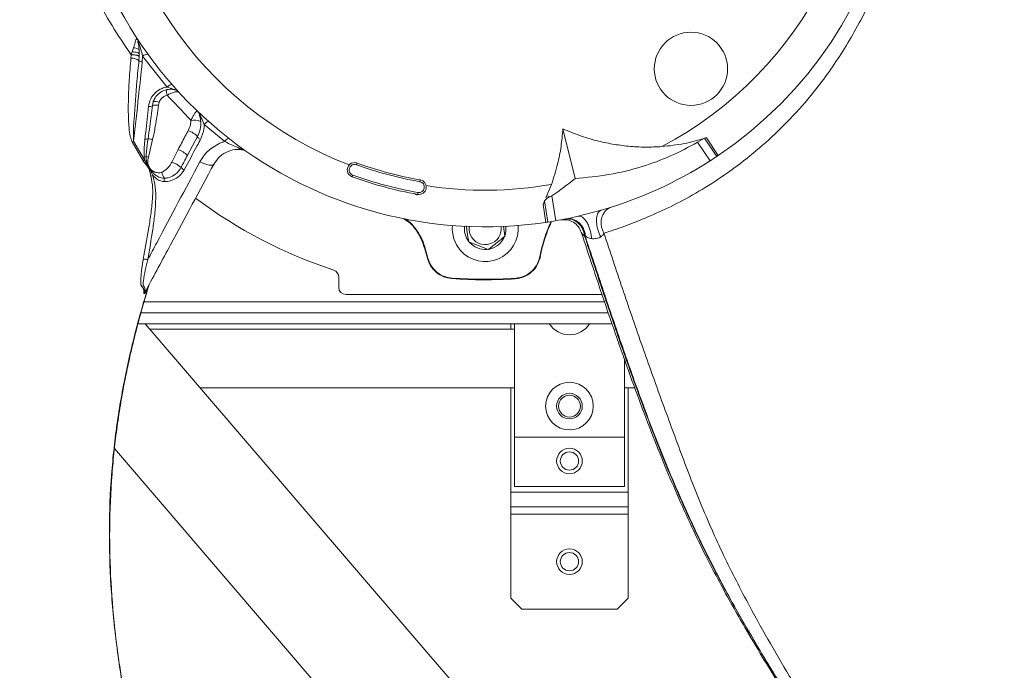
# Model space of a CAD drawing. Header units: millimetres. Extents: x -4829 to 407013, y -34854 to 354532.
# Tile 58 of 75: x 24866 to 25135, y -20686 to -20509. Entities that reach past the tile are written whole.
import ezdxf

# ---------------------------------------------------------------- set-up
doc = ezdxf.new("R2010")
doc.units = ezdxf.units.MM
doc.header["$LTSCALE"] = 15

# ---------------------------------------------------------------- blocks, each defined once
blk = doc.blocks.new('A$Cf38c0126')
at = {"linetype": 'Continuous', "lineweight": 5}
for p, q in [((18442.6, -14222.66), (18442.99, -14221.54)), ((18444.54, -14223.3), (18444.5, -14222.29)), ((18442.26, -14224.39), (18442.32, -14223.42)), ((18442.32, -14223.42), (18442.6, -14222.66)), ((18444.53, -14223.93), (18444.45, -14224.99)), ((18444.54, -14223.3), (18444.53, -14223.93)), ((18445.45, -14223.85), (18445.36, -14225.39)), ((18452.13, -14232.24), (18445.45, -14223.85)), ((18448.11, -14237.34), (18448.36, -14236.21)), ((18449.94, -14236.43), (18449.76, -14237.2)), ((18467.81, -14247.1), (18462.23, -14242.43)), ((18563.29, -14257.18), (18559.98, -14243.66)), ((18448.18, -14246.56), (18447.01, -14251.34)), ((18457.67, -14250.87), (18460.43, -14245.74)), ((18596.68, -14247.32), (18598.58, -14246.21)), ((18598.4, -14246.3), (18598.4, -14246.3)), ((18598.58, -14246.21), (18601.89, -14251.17)), ((18599.1, -14246.08), (18602.31, -14250.89)), ((18445.59, -14252.38), (18442.58, -14247.22)), ((18443, -14247), (18445.99, -14252.13)), ((18453.38, -14252.74), (18455.12, -14249.27)), ((18600.06, -14252.37), (18596.68, -14247.32)), ((18445.99, -14252.13), (18445.87, -14251.26)), ((18555.36, -14262.43), (18556.88, -14258.79)), ((18556.95, -14261.93), (18558, -14268.72)), ((18555.34, -14269.15), (18554.59, -14264.27)), ((18555.84, -14269.07), (18554.95, -14263.32)), ((18570.38, -14265.87), (18564.15, -14267.49)), ((18544.17, -14272.96), (18543.75, -14270.21)), ((18523.03, -14278.92), (18522.35, -14276.35)), ((18523.16, -14278.89), (18522.48, -14276.32)), ((18498.88, -14284.08), (18498.88, -14286.83)), ((18446.95, -14286.76), (18446.32, -14287.97)), ((18529.75, -14284.36), (18529.74, -14284.49)), ((18546.94, -14284.56), (18546.93, -14284.42)), ((18500.87, -14288.83), (18570.63, -14288.83)), ((18445.82, -14290.82), (18571.3, -14290.82)), ((18444.99, -14293.82), (18572.31, -14293.82)), ((18444.17, -14296.81), (18573.35, -14296.81)), ((18617.99, -14497.31), (18446.17, -14296.81)), ((18545.79, -14296.81), (18545.79, -14298.31)), ((18546.79, -14296.81), (18546.79, -14327.75)), ((18546.79, -14298.31), (18447.45, -14298.31)), ((18576.73, -14327.75), (18576.73, -14306.49)), ((18461.14, -14314.28), (18546.79, -14314.28)), ((18545.79, -14314.28), (18545.79, -14342.72)), ((18576.73, -14314.28), (18579.55, -14314.28)), ((18577.73, -14314.28), (18577.73, -14342.72)), ((18546.79, -14327.75), (18576.73, -14327.75)), ((18546.79, -14341.22), (18546.79, -14327.75)), ((18576.73, -14341.22), (18576.73, -14327.75)), ((18437.77, -14330.87), (18585.5, -14503.27)), ((18545.79, -14342.72), (18577.73, -14342.72)), ((18545.79, -14342.72), (18545.79, -14346.71)), ((18546.79, -14341.22), (18576.73, -14341.22)), ((18577.73, -14342.72), (18577.73, -14346.71)), ((18545.79, -14346.71), (18577.73, -14346.71)), ((18545.79, -14346.71), (18545.79, -14348.71)), ((18577.73, -14346.71), (18577.73, -14348.71)), ((18545.79, -14348.71), (18577.73, -14348.71)), ((18545.79, -14348.71), (18545.79, -14371.67)), ((18577.73, -14348.71), (18577.73, -14371.67)), ((18545.79, -14371.67), (18548.78, -14374.66)), ((18574.73, -14374.66), (18577.73, -14371.67)), ((18548.78, -14374.66), (18574.73, -14374.66))]:
    blk.add_line(p, q, dxfattribs=at)
at = {"linetype": 'Continuous', "lineweight": 5, "flags": 128}
for points in [[(18444.5, -14222.29), (18444.47, -14222.15), (18444.38, -14222.01), (18444.24, -14221.89), (18444.06, -14221.78), (18443.84, -14221.69), (18443.58, -14221.62), (18443.29, -14221.57), (18442.99, -14221.54)], [(18461.22, -14246.54), (18461.04, -14246.44), (18460.87, -14246.33), (18460.72, -14246.22), (18460.59, -14246.11), (18460.5, -14246), (18460.44, -14245.9), (18460.41, -14245.81), (18460.43, -14245.74)], [(18464.91, -14253.21), (18464.73, -14253.4), (18464.44, -14253.51), (18464.04, -14253.55), (18463.55, -14253.51), (18462.98, -14253.4), (18462.36, -14253.21), (18461.71, -14252.96), (18461.05, -14252.65)], [(18503.72, -14253.44), (18503.76, -14253.35), (18503.79, -14253.26), (18503.82, -14253.18), (18503.84, -14253.11), (18503.87, -14253.05), (18503.88, -14253.01), (18503.89, -14252.98), (18503.89, -14252.97)], [(18502.7, -14256.25), (18502.67, -14256.34), (18502.63, -14256.43), (18502.6, -14256.51), (18502.58, -14256.58), (18502.56, -14256.64), (18502.54, -14256.69), (18502.53, -14256.71), (18502.53, -14256.72)], [(18521.08, -14257.57), (18521.07, -14257.58), (18521.07, -14257.61), (18521.06, -14257.66), (18521.05, -14257.72), (18521.04, -14257.79), (18521.02, -14257.88), (18521.01, -14257.97), (18520.99, -14258.07)], [(18520.38, -14261.51), (18520.38, -14261.5), (18520.39, -14261.47), (18520.4, -14261.42), (18520.41, -14261.36), (18520.42, -14261.29), (18520.44, -14261.2), (18520.45, -14261.11), (18520.47, -14261.01)], [(18543.14, -14270.28), (18543.16, -14271.24), (18542.88, -14272.45)], [(18544.21, -14272.62), (18544.44, -14271.61), (18544.45, -14270.22)], [(18444.99, -14284.49), (18444.99, -14284.49), (18445.17, -14282.32), (18445.58, -14279.25)], [(18444.93, -14285.52), (18444.93, -14285.52), (18444.93, -14285.37), (18444.99, -14284.49), (18444.99, -14284.49)], [(18444.98, -14286.19), (18444.98, -14286.19), (18444.93, -14285.52), (18444.93, -14285.52)], [(18445.37, -14286.86), (18445.37, -14286.86), (18445.22, -14286.68), (18444.98, -14286.19), (18444.98, -14286.19)], [(18445.74, -14288), (18445.74, -14288), (18445.75, -14287.68), (18445.74, -14287.49), (18445.74, -14287.49)]]:
    blk.add_lwpolyline(points, dxfattribs=at)
at = {"linetype": 'Continuous', "lineweight": 5}
for centre, radius in [((18594.86, -14227.27), 9.98), ((18561.76, -14319.27), 6.49), ((18561.76, -14319.27), 3.49), ((18561.76, -14319.27), 2.99), ((18561.76, -14334.24), 3.49), ((18561.76, -14334.24), 2.5), ((18561.76, -14361.69), 3.49), ((18561.76, -14361.69), 2.5)]:
    blk.add_circle(centre, radius, dxfattribs=at)
for centre, radius, start, end in [((18538.8, -14157.08), 113.28, 304.0998, 31.3931), ((18538.8, -14157.08), 103.3, 297.7749, 8.9719), ((18538.8, -14157.08), 103.3, 178.742, 248.9719), ((18538.8, -14157.08), 113.28, 185.0998, 278.3931), ((18442.45, -14228.01), 3.62, 56.4962, 93.1274), ((18445.31, -14224.28), 1.11, 219.5092, 272.7175), ((18446.76, -14225.19), 1.88, 85.494, 134.0589), ((18455.28, -14233.5), 3.29, 170.5539, 197.4762), ((18453.6, -14233.52), 1.95, 93.9434, 138.875), ((18453.78, -14234.93), 2, 42.4784, 76.4449), ((18447.39, -14236.31), 1.25, 254.123, 304.8886), ((18449.15, -14240), 2.86, 77.778, 111.4674), ((18448.81, -14238.73), 2.56, 63.7625, 99.9848), ((18459.47, -14244.94), 3.7, 62.0614, 103.3432), ((18458.96, -14240.23), 2, 20.9793, 46.1616), ((18463.98, -14243.66), 2.14, 106.4927, 145.1462), ((18446.4, -14244.29), 2.17, 261.4474, 283.8647), ((18446.68, -14253.16), 6.77, 77.2302, 88.0235), ((18455.45, -14250.81), 7.11, 45.5452, 70.1216), ((18469.79, -14248.33), 2.34, 113.6018, 148.1138), ((18446.33, -14253.9), 7.66, 115.7347, 119.3382), ((18452.64, -14256.05), 7.21, 45.836, 69.9158), ((18445.81, -14248.35), 2.91, 271.0621, 281.2712), ((18444.65, -14260.96), 9.91, 76.2339, 79.9247), ((18472.45, -14251.35), 2, 54.8599, 80.0422), ((18538.8, -14157.08), 113.28, 302.7368, 303.8433), ((18538.8, -14157.08), 113.28, 303.8433, 304.0998), ((18449.94, -14259.16), 8.06, 119.3548, 122.7061), ((18450.84, -14260.42), 8.09, 50.8614, 71.7408), ((18457.31, -14253.41), 1.55, 208.4916, 248.9751), ((18503.21, -14254.85), 2, 69.9965, 249.9965), ((18503.21, -14254.85), 1.5, 69.9965, 249.9965), ((18538.8, -14157.08), 102.54, 249.9965, 259.9965), ((18538.8, -14157.08), 102.04, 249.9965, 259.9965), ((18538.8, -14157.08), 113.28, 286.189, 302.7368), ((18450.1, -14262.94), 6.83, 105.7204, 110.5183), ((18459.85, -14252.38), 9.72, 198.7861, 209.389), ((18464.33, -14257.98), 12.98, 176.3478, 180.1369), ((18538.8, -14157.08), 106.04, 249.9965, 259.9965), ((18538.8, -14157.08), 105.54, 249.9965, 259.9965), ((18515.26, -14199.76), 74.85, 303.8428, 309.9085), ((18520.73, -14259.54), 2, 259.9965, 79.9965), ((18520.73, -14259.54), 1.5, 259.9965, 79.9965), ((18538.8, -14157.08), 103.3, 261.0211, 280.0808), ((18538.8, -14157.08), 131.74, 233.1921, 251.7338), ((18538.8, -14157.08), 113.28, 279.7561, 282.9322), ((18538.8, -14270.86), 8.98, 174.554, 221.4865), ((18538.8, -14270.86), 8.98, 221.4865, 5.446), ((18538.8, -14270.86), 5.69, 173.539, 217.4314), ((18538.8, -14270.86), 4.38, 172.3601, 338.6812), ((18593.07, -14285.84), 40.07, 155.0448, 169.3648), ((18593.07, -14285.84), 39.94, 154.9149, 169.3648), ((18538.8, -14157.08), 113.28, 278.3931, 278.6497), ((18538.8, -14157.08), 113.28, 278.6497, 279.7561), ((18538.8, -14270.86), 5.69, 281.6974, 336.5886), ((18538.8, -14157.08), 349.32, 199.7612, 340.2388), ((18538.8, -14157.08), 349.42, 199.8067, 340.1933), ((18538.8, -14270.86), 5.69, 220.4828, 275.2177), ((18526.02, -14290.11), 14.24, 104.3857, 104.9232), ((18558.32, -14254.03), 24.85, 259.27, 259.5778), ((18446.04, -14284.04), 4.81, 80.2104, 95.5374), ((18529.18, -14302.17), 24.05, 104.4953, 104.8135), ((18496.88, -14284.08), 2, 0, 71.7338), ((18500.87, -14286.83), 2, 180, 270), ((18538.8, -14157.08), 127.73, 265.9303, 273.6534), ((18538.8, -14157.08), 127.6, 265.9303, 273.6534), ((18447.42, -14288.19), 1.69, 173.4213, 193.0123), ((18446.91, -14287.96), 0.594, 152.3196, 180.7748), ((18561.76, -14293.32), 6.49, 212.579, 270), ((18561.76, -14293.32), 6.49, 270, 327.421), ((18538.8, -14156.91), 363.79, 206.8839, 333.1161), ((18538.8, -14157.08), 364.29, 206.8839, 333.1161)]:
    blk.add_arc(centre, radius, start, end, dxfattribs=at)
blk.add_ellipse((18538.8, -14159.13), major_axis=(0, 349.77), ratio=0.99998, start_param=2.047766, end_param=4.235419, dxfattribs=at)
for points, knots in [([(18442.32, -14223.42), (18440.53, -14220.76), (18436.95, -14215.45), (18432.54, -14207.42), (18428.68, -14199.11), (18425.46, -14190.51), (18422.94, -14181.62), (18421.2, -14172.82), (18420.18, -14164.29), (18419.81, -14156.14), (18420, -14148.46), (18420.62, -14141.47), (18421.38, -14135.3), (18422.08, -14131.39), (18422.43, -14129.43)], [0, 0, 0, 0, 0.077489, 0.154764, 0.231756, 0.317718, 0.403449, 0.489138, 0.574483, 0.659672, 0.744605, 0.829578, 0.914702, 1, 1, 1, 1]), ([(18643.73, -14209.04), (18642.58, -14211.24), (18640.29, -14215.61), (18636.73, -14221.75), (18633.01, -14227.43), (18628.42, -14233.61), (18622.82, -14240.14), (18616.14, -14246.71), (18609.21, -14252.52), (18602.23, -14257.54), (18595.3, -14261.79), (18588.56, -14265.3), (18582.24, -14268.1), (18576.56, -14270.34), (18572.96, -14271.54), (18571.16, -14272.13)], [0, 0, 0, 0, 0.059161, 0.117521, 0.175044, 0.232347, 0.318544, 0.404303, 0.489431, 0.574371, 0.659719, 0.74486, 0.82994, 0.914942, 1, 1, 1, 1]), ([(18442.99, -14221.54), (18443.13, -14221.04), (18443.38, -14220.18), (18443.57, -14219.43), (18443.73, -14219.19), (18443.84, -14219.15), (18443.93, -14219.17), (18444.04, -14219.24), (18444.2, -14219.34), (18444.2, -14219.6), (18444.33, -14219.6), (18444.33, -14219.6)], [0, 0, 0, 0, 0.360108, 0.617324, 0.70794, 0.765747, 0.815947, 0.864412, 0.924891, 0.999996, 1, 1, 1, 1]), ([(18444.3, -14220.02), (18444.28, -14219.98), (18444.26, -14219.92), (18444.22, -14219.83), (18444.2, -14219.77), (18444.18, -14219.73), (18444.16, -14219.71), (18444.16, -14219.7), (18444.15, -14219.69), (18444.14, -14219.69), (18444.14, -14219.7), (18444.14, -14219.74), (18444.16, -14219.91), (18444.32, -14220.67), (18444.44, -14221.51), (18444.5, -14222.21), (18444.5, -14222.29)], [0, 0, 0, 0, 0.035947, 0.060802, 0.08576, 0.095205, 0.104677, 0.109093, 0.113505, 0.117386, 0.12284, 0.133245, 0.171271, 0.322019, 0.923059, 1, 1, 1, 1]), ([(18444.3, -14220.02), (18444.33, -14219.93), (18444.4, -14219.76), (18444.36, -14219.65), (18444.33, -14219.6)], [0, 0, 0, 0, 0.499991, 1, 1, 1, 1]), ([(18445.45, -14223.85), (18445.24, -14223.02), (18444.92, -14221.74), (18444.46, -14220.46), (18444.3, -14220.02)], [0, 0, 0, 0, 0.650081, 1, 1, 1, 1]), ([(18442.58, -14247.22), (18442.4, -14246.73), (18441.95, -14245.48), (18441.73, -14243.36), (18441.53, -14240), (18441.53, -14235.63), (18441.78, -14230.09), (18442.09, -14226.35), (18442.26, -14224.39)], [0, 0, 0, 0, 0.068941, 0.173555, 0.278343, 0.510958, 0.743683, 1, 1, 1, 1]), ([(18444.53, -14223.93), (18444.52, -14223.89), (18444.5, -14223.83), (18444.36, -14223.74), (18444.15, -14223.65), (18443.86, -14223.58), (18443.52, -14223.51), (18443.14, -14223.46), (18442.73, -14223.43), (18442.45, -14223.42), (18442.32, -14223.42)], [0, 0, 0, 0, 0.124995, 0.249999, 0.375004, 0.499993, 0.625004, 0.749997, 0.875, 1, 1, 1, 1]), ([(18444.54, -14223.3), (18444.51, -14223.22), (18444.45, -14223.05), (18444.01, -14222.84), (18443.37, -14222.7), (18442.86, -14222.67), (18442.6, -14222.66)], [0, 0, 0, 0, 0.250022, 0.50001, 0.750008, 1, 1, 1, 1]), ([(18444.45, -14224.99), (18444.26, -14226.88), (18443.71, -14232.21), (18443.23, -14239.07), (18442.88, -14244.53), (18442.98, -14246.52), (18443, -14247)], [0, 0, 0, 0, 0.257324, 0.727259, 0.935167, 1, 1, 1, 1]), ([(18210.05, -14227.44), (18210.69, -14230.51), (18212.65, -14239.87), (18217.14, -14255.46), (18223.47, -14274.1), (18230.99, -14292.46), (18239.61, -14310.46), (18249.32, -14328), (18260.08, -14345), (18271.86, -14361.38), (18284.6, -14377.03), (18298.27, -14391.93), (18312.9, -14406.06), (18328.5, -14419.4), (18343.66, -14430.85), (18358.09, -14440.55), (18371.53, -14448.71), (18385.4, -14456.25), (18399.67, -14463.15), (18414.27, -14469.4), (18429.12, -14475.09), (18444.3, -14480.22), (18454.68, -14482.82), (18459.88, -14484.12)], [0, 0, 0, 0, 0.0264113, 0.0806882, 0.1348588, 0.1890977, 0.243327, 0.2974629, 0.3516799, 0.4057128, 0.4594006, 0.5129292, 0.5664852, 0.6202652, 0.6744439, 0.715078, 0.7556668, 0.7963143, 0.8370304, 0.8776781, 0.9183255, 0.9591065, 1, 1, 1, 1]), ([(18445.36, -14225.39), (18445.29, -14226.02), (18444.95, -14229.14), (18444.17, -14236.34), (18443.45, -14242.92), (18443, -14247)], [0, 0, 0, 0, 0.086678, 0.433405, 1, 1, 1, 1]), ([(18674.84, -14466.06), (18680.27, -14463.55), (18691.14, -14458.53), (18707.26, -14449.69), (18723.13, -14439.88), (18738.64, -14429.01), (18753.69, -14417.14), (18768.18, -14404.27), (18782.04, -14390.46), (18795.19, -14375.76), (18807.53, -14360.21), (18818.98, -14343.92), (18829.48, -14326.98), (18838.99, -14309.44), (18847.49, -14291.29), (18855, -14272.52), (18861.33, -14253.14), (18865.53, -14238.17), (18867.2, -14229.58), (18867.55, -14227.75)], [0, 0, 0, 0, 0.061791, 0.123473, 0.185225, 0.246981, 0.308612, 0.370309, 0.431998, 0.493564, 0.555202, 0.616657, 0.677703, 0.738542, 0.799373, 0.860402, 0.921845, 0.983409, 1, 1, 1, 1]), ([(18447.05, -14237.51), (18447.2, -14236.81), (18447.5, -14235.42), (18448.84, -14233.69), (18450.47, -14232.61), (18451.66, -14232.34), (18452.13, -14232.24)], [0, 0, 0, 0, 0.275508, 0.551053, 0.820991, 1, 1, 1, 1]), ([(18454.25, -14232.99), (18453.79, -14232.92), (18452.75, -14232.76), (18451.11, -14233.14), (18449.61, -14234.11), (18448.74, -14235.25), (18448.44, -14236), (18448.36, -14236.21)], [0, 0, 0, 0, 0.1804064, 0.4104347, 0.6550366, 0.9064342, 1, 1, 1, 1]), ([(18454.25, -14232.99), (18454.25, -14232.99), (18454.24, -14232.99), (18454.2, -14232.97), (18454.05, -14232.91), (18453.37, -14232.66), (18452.68, -14232.42), (18452.13, -14232.24)], [0, 0, 0, 0, 0.020867, 0.048079, 0.100188, 0.290929, 1, 1, 1, 1]), ([(18452.14, -14234.49), (18451.83, -14234.58), (18451.21, -14234.78), (18450.45, -14235.43), (18450.08, -14236.04), (18449.96, -14236.38), (18449.94, -14236.43)], [0, 0, 0, 0, 0.317765, 0.634893, 0.950581, 1, 1, 1, 1]), ([(18455.25, -14233.58), (18455.25, -14233.58), (18455.21, -14233.55), (18455.09, -14233.51), (18454.78, -14233.5), (18454.2, -14233.59), (18453.36, -14233.86), (18452.6, -14234.22), (18452.22, -14234.44), (18452.14, -14234.49)], [0, 0, 0, 0, 0.03166, 0.154004, 0.290134, 0.458861, 0.71743, 0.942452, 1, 1, 1, 1]), ([(18458.62, -14241.34), (18458.18, -14240.87), (18457.3, -14239.91), (18455.11, -14237.6), (18453.39, -14235.79), (18452.14, -14234.49)], [0, 0, 0, 0, 0.2159587, 0.4352901, 1, 1, 1, 1]), ([(18446.07, -14246.43), (18446.14, -14245.81), (18446.47, -14242.84), (18446.79, -14239.86), (18447.05, -14237.51)], [0, 0, 0, 0, 0.209827, 1, 1, 1, 1]), ([(18446.92, -14246.39), (18447.08, -14245.25), (18447.53, -14242.24), (18447.88, -14239.22), (18448.11, -14237.34)], [0, 0, 0, 0, 0.377862, 1, 1, 1, 1]), ([(18449.76, -14237.2), (18449.51, -14239.15), (18449.1, -14242.28), (18448.43, -14245.38), (18448.18, -14246.56)], [0, 0, 0, 0, 0.621054, 1, 1, 1, 1]), ([(18458.63, -14486.82), (18454.74, -14485.83), (18446.95, -14483.85), (18435.42, -14480.36), (18424.05, -14476.51), (18412.85, -14472.26), (18401.71, -14467.58), (18391.57, -14462.88), (18382.36, -14458.26), (18374.2, -14453.88), (18366.15, -14449.27), (18358.27, -14444.47), (18350.44, -14439.4), (18341.14, -14433.01), (18330.44, -14425.07), (18318.49, -14415.34), (18306.76, -14404.86), (18295.65, -14393.96), (18285.17, -14382.69), (18275.33, -14371.12), (18265.89, -14358.96), (18256.61, -14345.79), (18247.58, -14331.56), (18239, -14316.37), (18231.23, -14300.8), (18224.34, -14285.02), (18218.32, -14269.02), (18213.51, -14254.29), (18211.07, -14244.85), (18210.05, -14240.88)], [0, 0, 0, 0, 0.03157, 0.063291, 0.094721, 0.126133, 0.158024, 0.190377, 0.214673, 0.239786, 0.264046, 0.288621, 0.313504, 0.338697, 0.37924, 0.420772, 0.463301, 0.506835, 0.547675, 0.589231, 0.631509, 0.674513, 0.722522, 0.771449, 0.819974, 0.868172, 0.916253, 0.964721, 1, 1, 1, 1]), ([(18458.62, -14241.34), (18458.79, -14241), (18459.06, -14240.49), (18459.47, -14239.77), (18459.77, -14239.28), (18460.03, -14238.9), (18460.21, -14238.72), (18460.3, -14238.77), (18460.34, -14238.79)], [0, 0, 0, 0, 0.229447, 0.342821, 0.576566, 0.701255, 0.877524, 1, 1, 1, 1]), ([(18460.43, -14245.74), (18460.76, -14244.91), (18461.44, -14243.25), (18461.33, -14241.05), (18460.93, -14239.85), (18460.82, -14239.52)], [0, 0, 0, 0, 0.419026, 0.837617, 1, 1, 1, 1]), ([(18462.23, -14242.43), (18461.98, -14241.82), (18461.66, -14241.03), (18461.21, -14240.16), (18461.02, -14239.82), (18460.92, -14239.63), (18460.85, -14239.53), (18460.83, -14239.49), (18460.81, -14239.48), (18460.81, -14239.47), (18460.81, -14239.49), (18460.82, -14239.51), (18460.82, -14239.52)], [0, 0, 0, 0, 0.571282, 0.744994, 0.833238, 0.906852, 0.930195, 0.944178, 0.955439, 0.966759, 0.98139, 1, 1, 1, 1]), ([(18867.55, -14241.04), (18866.33, -14245.65), (18863.83, -14255.11), (18859.2, -14269.18), (18853.88, -14283.41), (18847.82, -14297.59), (18841.14, -14311.42), (18833.9, -14324.85), (18826.1, -14337.88), (18817.78, -14350.47), (18808.88, -14362.71), (18799.59, -14374.37), (18789.73, -14385.69), (18779.54, -14396.4), (18768.29, -14407.22), (18756.15, -14417.87), (18743.1, -14428.2), (18729.88, -14437.67), (18716.41, -14446.38), (18702.66, -14454.37), (18688.71, -14461.68), (18679.34, -14465.93), (18674.65, -14468.04)], [0, 0, 0, 0, 0.044045, 0.090346, 0.137525, 0.185586, 0.234536, 0.281653, 0.329368, 0.378068, 0.424884, 0.473542, 0.520806, 0.569299, 0.616749, 0.672916, 0.727941, 0.781846, 0.835993, 0.890646, 0.94537, 1, 1, 1, 1]), ([(18457.86, -14244.13), (18458.11, -14243.59), (18458.51, -14242.68), (18458.59, -14241.72), (18458.62, -14241.34)], [0, 0, 0, 0, 0.5967292, 1, 1, 1, 1]), ([(18462.23, -14242.43), (18462.21, -14242.85), (18462.18, -14244.28), (18461.62, -14245.6), (18461.22, -14246.54)], [0, 0, 0, 0, 0.290308, 1, 1, 1, 1]), ([(18556.88, -14258.79), (18557.47, -14256.95), (18558.56, -14253.58), (18559.54, -14248.5), (18559.83, -14245.28), (18559.98, -14243.66)], [0, 0, 0, 0, 0.373401, 0.685531, 1, 1, 1, 1]), ([(18559.98, -14243.66), (18561.47, -14244.28), (18564.45, -14245.52), (18568.97, -14246.87), (18573.44, -14247.85), (18577.88, -14248.44), (18582.39, -14248.71), (18585.42, -14248.56), (18586.94, -14248.48)], [0, 0, 0, 0, 0.174564, 0.35031, 0.510576, 0.670834, 0.835421, 1, 1, 1, 1]), ([(18445.87, -14251.26), (18445.86, -14251.08), (18445.8, -14249.46), (18445.94, -14247.86), (18446.07, -14246.43)], [0, 0, 0, 0, 0.113625, 1, 1, 1, 1]), ([(18446.38, -14251.21), (18446.42, -14250.71), (18446.53, -14249.1), (18446.76, -14247.5), (18446.92, -14246.39)], [0, 0, 0, 0, 0.307987, 1, 1, 1, 1]), ([(18455.12, -14249.27), (18455.74, -14248.11), (18456.66, -14246.39), (18457.57, -14244.68), (18457.86, -14244.13)], [0, 0, 0, 0, 0.679491, 1, 1, 1, 1]), ([(18461.22, -14246.54), (18460.92, -14247.09), (18459.43, -14249.87), (18457.95, -14252.64), (18456.75, -14254.86)], [0, 0, 0, 0, 0.199404, 1, 1, 1, 1]), ([(18586.94, -14248.48), (18588.99, -14248.27), (18592.87, -14247.88), (18596.62, -14246.78), (18598.39, -14246.26)], [0, 0, 0, 0, 0.527021, 1, 1, 1, 1]), ([(18598.58, -14246.21), (18598.61, -14246.2), (18598.74, -14246.16), (18598.91, -14246.12), (18599.06, -14246.09), (18599.1, -14246.08)], [0, 0, 0, 0, 0.1942933, 0.7657386, 1, 1, 1, 1]), ([(18461.05, -14252.65), (18461.38, -14252.09), (18462.07, -14250.95), (18463.45, -14249.49), (18465.08, -14248.27), (18466.57, -14247.51), (18467.52, -14247.19), (18467.81, -14247.1)], [0, 0, 0, 0, 0.222024, 0.45029, 0.672131, 0.901005, 1, 1, 1, 1]), ([(18472.8, -14249.38), (18472.3, -14249.33), (18470.92, -14249.17), (18468.64, -14249.68), (18466.35, -14251.06), (18465.39, -14252.49), (18464.91, -14253.21)], [0, 0, 0, 0, 0.150478, 0.418994, 0.70667, 1, 1, 1, 1]), ([(18472.8, -14249.38), (18472.79, -14249.38), (18472.79, -14249.38), (18472.67, -14249.33), (18472.38, -14249.19), (18471.53, -14248.83), (18469.94, -14248.16), (18468.53, -14247.46), (18467.81, -14247.1)], [0, 0, 0, 0, 0.029222, 0.096231, 0.132933, 0.279581, 0.632889, 1, 1, 1, 1]), ([(18563.29, -14257.18), (18566.37, -14256.91), (18572.55, -14256.36), (18581.25, -14254.17), (18589.37, -14251.22), (18594.25, -14248.62), (18596.68, -14247.32)], [0, 0, 0, 0, 0.264204, 0.528409, 0.764207, 1, 1, 1, 1]), ([(18451.38, -14257.15), (18451.08, -14257.13), (18450.34, -14257.06), (18449.37, -14256.58), (18448.53, -14255.93), (18448, -14255.37), (18447.63, -14254.88), (18447.42, -14254.56), (18447.14, -14254.1), (18446.82, -14253.48), (18446.44, -14252.45), (18446.4, -14251.68), (18446.38, -14251.21)], [0, 0, 0, 0, 0.100695, 0.256314, 0.366274, 0.476106, 0.53089, 0.585678, 0.613067, 0.722743, 0.832564, 1, 1, 1, 1]), ([(18447.01, -14251.34), (18446.92, -14251.83), (18446.8, -14252.52), (18446.95, -14253.34), (18447.08, -14253.74), (18447.31, -14254.24), (18447.81, -14254.89), (18448.76, -14255.5), (18449.73, -14255.69), (18450.37, -14255.62), (18450.59, -14255.53), (18450.64, -14255.51)], [0, 0, 0, 0, 0.216164, 0.29949, 0.360603, 0.401347, 0.54246, 0.719217, 0.894613, 0.976563, 1, 1, 1, 1]), ([(18457.67, -14250.87), (18457.36, -14251.44), (18456.78, -14252.53), (18456.22, -14253.62), (18455.95, -14254.15)], [0, 0, 0, 0, 0.520054, 1, 1, 1, 1]), ([(18447.71, -14256.54), (18447.61, -14256.16), (18447.44, -14255.46), (18447.16, -14254.34), (18446.38, -14253.41), (18445.86, -14252.73), (18445.59, -14252.38)], [0, 0, 0, 0, 0.254495, 0.456782, 0.718885, 1, 1, 1, 1]), ([(18445.99, -14252.13), (18446.15, -14252.5), (18446.46, -14253.19), (18447.34, -14254.54), (18447.88, -14255.62), (18448.25, -14256.37)], [0, 0, 0, 0, 0.250827, 0.478166, 1, 1, 1, 1]), ([(18464.91, -14253.21), (18460.96, -14260.55), (18454.8, -14272.02), (18448.61, -14283.54), (18446.38, -14287.68)], [0, 0, 0, 0, 0.640176, 1, 1, 1, 1]), ([(18446.86, -14279.3), (18447.67, -14277.77), (18452.39, -14268.87), (18457.13, -14260), (18461.05, -14252.65)], [0, 0, 0, 0, 0.171745, 1, 1, 1, 1]), ([(18450.64, -14255.51), (18451.18, -14255.17), (18452.16, -14254.57), (18452.99, -14253.5), (18453.3, -14252.89), (18453.38, -14252.74)], [0, 0, 0, 0, 0.483477, 0.869288, 1, 1, 1, 1]), ([(18455.95, -14254.15), (18455.82, -14254.36), (18455.34, -14255.2), (18454.14, -14256.32), (18452.59, -14256.99), (18451.68, -14257.11), (18451.38, -14257.15)], [0, 0, 0, 0, 0.1332868, 0.5229769, 0.8429984, 1, 1, 1, 1]), ([(18445.58, -14279.25), (18446.06, -14276.54), (18446.79, -14272.47), (18447.73, -14267), (18448.13, -14263.2), (18448.29, -14259.69), (18447.9, -14257.6), (18447.71, -14256.54)], [0, 0, 0, 0, 0.362276, 0.54363, 0.72488, 0.861135, 1, 1, 1, 1]), ([(18448.25, -14256.37), (18448.51, -14257.41), (18449.03, -14259.54), (18449.04, -14263.11), (18448.79, -14266.97), (18448.04, -14272.46), (18447.33, -14276.56), (18446.86, -14279.3)], [0, 0, 0, 0, 0.137827, 0.280201, 0.459548, 0.639016, 1, 1, 1, 1]), ([(18451.35, -14258.01), (18451.29, -14258.01), (18450.88, -14257.99), (18450, -14257.76), (18449.01, -14257.16), (18448.47, -14256.59), (18448.25, -14256.37)], [0, 0, 0, 0, 0.0506143, 0.3396042, 0.7356948, 1, 1, 1, 1]), ([(18456.75, -14254.86), (18456.37, -14255.43), (18455.59, -14256.59), (18453.76, -14257.69), (18452.25, -14258.02), (18451.46, -14258.01), (18451.35, -14258.01)], [0, 0, 0, 0, 0.3222754, 0.6449631, 0.9525906, 1, 1, 1, 1]), ([(18520.17, -14261.7), (18520.14, -14261.69), (18519.96, -14261.62), (18519.82, -14261.47), (18519.69, -14261.34)], [0, 0, 0, 0, 0.130914, 1, 1, 1, 1]), ([(18554.95, -14263.32), (18555.34, -14262.9), (18555.94, -14262.25), (18556.69, -14262.02), (18556.95, -14261.93)], [0, 0, 0, 0, 0.653116, 1, 1, 1, 1]), ([(18555.86, -14261.92), (18555.87, -14261.92), (18555.97, -14261.89), (18555.95, -14262.16), (18555.93, -14262.4)], [0, 0, 0, 0, 0.147184, 1, 1, 1, 1]), ([(18554.95, -14263.32), (18554.91, -14263.4), (18554.81, -14263.61), (18554.69, -14263.96), (18554.61, -14264.2), (18554.59, -14264.27)], [0, 0, 0, 0, 0.295214, 0.785998, 1, 1, 1, 1]), ([(18573.15, -14265.03), (18572.88, -14265.14), (18572.32, -14265.36), (18571.57, -14265.98), (18570.95, -14266.81), (18570.52, -14267.85), (18570.34, -14268.99), (18570.41, -14270.14), (18570.68, -14271.21), (18571.01, -14271.83), (18571.16, -14272.13)], [0, 0, 0, 0, 0.113438, 0.236229, 0.366179, 0.499997, 0.633844, 0.763769, 0.886565, 1, 1, 1, 1]), ([(18522.35, -14276.35), (18521.92, -14275.12), (18521.04, -14272.6), (18518.93, -14269.75), (18517.17, -14268.53), (18516.52, -14268.08)], [0, 0, 0, 0, 0.378717, 0.771342, 1, 1, 1, 1]), ([(18564.15, -14267.49), (18564.32, -14267.47), (18564.68, -14267.44), (18565.28, -14267.72), (18565.91, -14268.28), (18566.52, -14269.13), (18567.05, -14270.2), (18567.44, -14271.37), (18567.68, -14272.52), (18567.74, -14273.24), (18567.76, -14273.59)], [0, 0, 0, 0, 0.111912, 0.234321, 0.364911, 0.499996, 0.635106, 0.765691, 0.888092, 1, 1, 1, 1]), ([(18570.38, -14265.87), (18570.23, -14265.94), (18569.89, -14266.09), (18569.49, -14266.64), (18569.21, -14267.47), (18569.1, -14268.56), (18569.18, -14269.79), (18569.43, -14271.03), (18569.81, -14272.17), (18570.13, -14272.82), (18570.29, -14273.13)], [0, 0, 0, 0, 0.111239, 0.233472, 0.364342, 0.500008, 0.63567, 0.766524, 0.888787, 1, 1, 1, 1]), ([(18522.48, -14276.32), (18522.29, -14275.68), (18521.85, -14274.23), (18520.75, -14272.13), (18519.24, -14270.13), (18518, -14268.82), (18517.22, -14268.3), (18517.12, -14268.23)], [0, 0, 0, 0, 0.202454, 0.459305, 0.714486, 0.96386, 1, 1, 1, 1]), ([(18533.64, -14270.11), (18533.72, -14270.68), (18533.95, -14272.13), (18534.17, -14273.58), (18534.3, -14274.46)], [0, 0, 0, 0, 0.391866, 1, 1, 1, 1]), ([(18559.38, -14268.48), (18559.96, -14268.43), (18561.15, -14268.34), (18562.87, -14269.03), (18564.26, -14270.22), (18564.74, -14271.3), (18564.97, -14271.82)], [0, 0, 0, 0, 0.246767, 0.507058, 0.763501, 1, 1, 1, 1]), ([(18560.47, -14268.27), (18561.07, -14268.23), (18561.99, -14268.17), (18563.2, -14268.64), (18564.06, -14269.21), (18564.79, -14269.98), (18565.53, -14271.13), (18565.74, -14272.14), (18565.87, -14272.79)], [0, 0, 0, 0, 0.237942, 0.367379, 0.499985, 0.632598, 0.762046, 1, 1, 1, 1]), ([(18560.6, -14268.25), (18560.88, -14268.21), (18561.47, -14268.13), (18562.4, -14268.26), (18563.32, -14268.61), (18564.19, -14269.19), (18564.92, -14269.95), (18565.48, -14270.84), (18565.85, -14271.8), (18565.95, -14272.45), (18566, -14272.77)], [0, 0, 0, 0, 0.115321, 0.238557, 0.367698, 0.500008, 0.632318, 0.76145, 0.884678, 1, 1, 1, 1]), ([(18560.78, -14268.21), (18561.06, -14268.17), (18561.65, -14268.1), (18562.56, -14268.24), (18563.48, -14268.6), (18564.34, -14269.19), (18565.06, -14269.97), (18565.61, -14270.89), (18565.97, -14271.86), (18566.06, -14272.52), (18566.1, -14272.84)], [0, 0, 0, 0, 0.115058, 0.238232, 0.367483, 0.500002, 0.6325, 0.761745, 0.88493, 1, 1, 1, 1]), ([(18539.67, -14276.56), (18540.47, -14275.91), (18541.98, -14274.71), (18543.47, -14273.51), (18544.17, -14272.96)], [0, 0, 0, 0, 0.534705, 1, 1, 1, 1]), ([(18564.98, -14271.83), (18566.05, -14275.08), (18568.44, -14282.39), (18572.21, -14293.59), (18576.22, -14305.17), (18580.15, -14316.02), (18583.98, -14326.16), (18587.74, -14335.57), (18591.54, -14344.51), (18595.38, -14352.94), (18599.24, -14360.83), (18602.96, -14367.92), (18606.52, -14374.36), (18610.49, -14381.27), (18614.8, -14388.48), (18618.53, -14394.57), (18621.09, -14398.65), (18622.75, -14401.24), (18624.65, -14404.19), (18626.92, -14407.63), (18629.61, -14411.63), (18632.71, -14416.13), (18636.34, -14421.23), (18640.55, -14426.93), (18645.04, -14432.81), (18649.74, -14438.75), (18654.55, -14444.66), (18659.69, -14450.76), (18664.99, -14456.99), (18669.9, -14462.74), (18673.03, -14466.41), (18674.37, -14467.99)], [0, 0, 0, 0, 0.048422, 0.109051, 0.165588, 0.217992, 0.266361, 0.311005, 0.352246, 0.393948, 0.432013, 0.466554, 0.498068, 0.527456, 0.569802, 0.606693, 0.61969, 0.63193, 0.64648, 0.664914, 0.685052, 0.708439, 0.735123, 0.76521, 0.798623, 0.828823, 0.861044, 0.895317, 0.931789, 0.970689, 1, 1, 1, 1]), ([(18565.87, -14272.79), (18565.5, -14272.54), (18565.06, -14272.24), (18565.02, -14271.88), (18565.02, -14271.82)], [0, 0, 0, 0, 0.839642, 1, 1, 1, 1]), ([(18566, -14272.77), (18565.98, -14272.77), (18565.93, -14272.78), (18565.89, -14272.79), (18565.87, -14272.79)], [0, 0, 0, 0, 0.500175, 1, 1, 1, 1]), ([(18565.87, -14272.79), (18567.51, -14277.82), (18570.76, -14287.79), (18575.85, -14302.77), (18581.17, -14317.63), (18586.81, -14332.37), (18592.92, -14346.85), (18599.64, -14361.02), (18606.44, -14373.6), (18612.95, -14384.8), (18618.94, -14394.73), (18625.12, -14404.49), (18631.58, -14414.1), (18638.02, -14423.17), (18644.41, -14431.67), (18650.6, -14439.54), (18656.34, -14446.54), (18661.48, -14452.6), (18665.92, -14457.83), (18670.24, -14462.9), (18673.05, -14466.23), (18674.45, -14467.89)], [0, 0, 0, 0, 0.074879, 0.148598, 0.220705, 0.290959, 0.359851, 0.428124, 0.496451, 0.546739, 0.59695, 0.647017, 0.697159, 0.747656, 0.790235, 0.832828, 0.875178, 0.906466, 0.937655, 0.968848, 1, 1, 1, 1]), ([(18674.46, -14467.75), (18672.55, -14465.54), (18668.76, -14461.12), (18663.01, -14454.38), (18657.62, -14447.95), (18652.61, -14441.86), (18648.07, -14436.21), (18643.55, -14430.44), (18638.24, -14423.39), (18632.3, -14415.02), (18625.79, -14405.41), (18619.52, -14395.6), (18613.43, -14385.58), (18606.81, -14374.23), (18599.94, -14361.39), (18593.15, -14347.03), (18586.95, -14332.54), (18581.33, -14317.78), (18576.08, -14302.85), (18570.96, -14287.82), (18567.67, -14277.82), (18566, -14272.77)], [0, 0, 0, 0, 0.041554, 0.082572, 0.122959, 0.153563, 0.184445, 0.215629, 0.247011, 0.297257, 0.347603, 0.398256, 0.449176, 0.500192, 0.56969, 0.639035, 0.708369, 0.778316, 0.85023, 0.924309, 1, 1, 1, 1]), ([(18566.1, -14272.84), (18566.08, -14272.83), (18566.05, -14272.8), (18566.02, -14272.78), (18566, -14272.77)], [0, 0, 0, 0, 0.501184, 1, 1, 1, 1]), ([(18567.76, -14273.59), (18567.4, -14273.49), (18566.73, -14273.3), (18566.3, -14272.99), (18566.1, -14272.84)], [0, 0, 0, 0, 0.531969, 1, 1, 1, 1]), ([(18570.29, -14273.13), (18570.2, -14273.18), (18570.03, -14273.28), (18569.62, -14273.42), (18569.06, -14273.54), (18568.38, -14273.64), (18567.97, -14273.61), (18567.76, -14273.59)], [0, 0, 0, 0, 0.1273925, 0.2500564, 0.4924069, 0.7394401, 1, 1, 1, 1]), ([(18571.17, -14272.14), (18571.07, -14272.31), (18570.89, -14272.65), (18570.49, -14272.97), (18570.29, -14273.13)], [0, 0, 0, 0, 0.510544, 1, 1, 1, 1]), ([(18571.16, -14272.14), (18572.83, -14277.14), (18576.11, -14287.04), (18581.19, -14301.9), (18586.47, -14316.62), (18591.8, -14331.25), (18597.34, -14345.73), (18603.62, -14360.01), (18610.18, -14372.73), (18616.49, -14384.07), (18622.4, -14394.09), (18628.28, -14404.05), (18634.27, -14413.94), (18639.98, -14422.42), (18645.15, -14429.53), (18649.56, -14435.38), (18654.03, -14441.1), (18658.89, -14447.11), (18664.04, -14453.33), (18669.46, -14459.77), (18673.04, -14463.96), (18674.84, -14466.06)], [0, 0, 0, 0, 0.076108, 0.150503, 0.222644, 0.292701, 0.361928, 0.431, 0.50031, 0.551684, 0.603094, 0.654272, 0.705139, 0.755913, 0.787683, 0.819317, 0.850713, 0.881895, 0.920781, 0.960172, 1, 1, 1, 1]), ([(18534.3, -14274.46), (18534.94, -14274.71), (18536.47, -14275.31), (18538.32, -14276.03), (18539.43, -14276.47), (18539.67, -14276.56)], [0, 0, 0, 0, 0.360869, 0.864329, 1, 1, 1, 1]), ([(18553.69, -14278.44), (18553.51, -14279.1), (18553.11, -14280.55), (18551.68, -14282.44), (18549.55, -14283.97), (18547.83, -14284.27), (18546.93, -14284.42)], [0, 0, 0, 0, 0.208414, 0.464369, 0.720081, 1, 1, 1, 1]), ([(18553.82, -14278.47), (18553.59, -14279.26), (18553.13, -14280.86), (18551.51, -14282.78), (18549.4, -14284.16), (18547.76, -14284.42), (18546.94, -14284.56)], [0, 0, 0, 0, 0.249822, 0.499734, 0.749837, 1, 1, 1, 1]), ([(18446.86, -14279.3), (18446.61, -14280.27), (18446.1, -14282.23), (18445.75, -14284.45), (18445.55, -14285.81), (18445.56, -14286.35), (18445.75, -14286.63), (18446.02, -14286.86), (18446.09, -14287.3), (18446.03, -14287.77), (18445.97, -14288.1), (18445.98, -14288.2), (18446, -14288.22), (18446.03, -14288.22), (18446.09, -14288.16), (18446.2, -14288.02), (18446.3, -14287.83), (18446.37, -14287.7), (18446.38, -14287.68)], [0, 0, 0, 0, 0.2596323, 0.5234751, 0.5994839, 0.6426622, 0.6804025, 0.7182276, 0.7832788, 0.8560868, 0.8970965, 0.9143271, 0.920159, 0.9337606, 0.941647, 0.9623546, 0.9946727, 1, 1, 1, 1]), ([(18529.74, -14284.49), (18528.99, -14284.37), (18527.45, -14284.13), (18525.41, -14282.87), (18523.81, -14281.11), (18523.28, -14279.64), (18523.03, -14278.92)], [0, 0, 0, 0, 0.243863, 0.500006, 0.756137, 1, 1, 1, 1]), ([(18529.75, -14284.36), (18529.08, -14284.26), (18527.59, -14284.03), (18525.54, -14282.82), (18523.92, -14281.02), (18523.4, -14279.57), (18523.16, -14278.89)], [0, 0, 0, 0, 0.221266, 0.493492, 0.764976, 1, 1, 1, 1]), ([(18469.45, -14472.06), (18467.14, -14468.42), (18462.54, -14461.15), (18456.68, -14449.71), (18451.7, -14438.03), (18447.53, -14426.3), (18443.69, -14413.35), (18440.5, -14399.16), (18438.12, -14383.66), (18436.67, -14368.25), (18436.22, -14353.02), (18436.8, -14338.07), (18438.41, -14323.46), (18440.97, -14309.18), (18443.93, -14296.98), (18446.12, -14289.58), (18446.95, -14286.76)], [0, 0, 0, 0, 0.065943, 0.13158, 0.196708, 0.260911, 0.323845, 0.407335, 0.489501, 0.570454, 0.649977, 0.727909, 0.804336, 0.879656, 0.954226, 1, 1, 1, 1]), ([(18469.78, -14471.69), (18468.38, -14469.59), (18465.48, -14465.22), (18461.57, -14458.54), (18458.1, -14451.92), (18455.24, -14445.79), (18453.04, -14440.65), (18451.4, -14436.52), (18450.24, -14433.41), (18449.31, -14430.83), (18448.47, -14428.42), (18447.42, -14425.28), (18446.06, -14420.95), (18444.51, -14415.58), (18443.04, -14409.87), (18441.73, -14404.17), (18440.6, -14398.53), (18439.62, -14392.94), (18438.78, -14387.4), (18437.69, -14378.9), (18436.68, -14367.35), (18436.31, -14352.62), (18436.81, -14340.58), (18437.68, -14331.24), (18438.48, -14324.74), (18439.44, -14318.49), (18440.32, -14313.68), (18441.01, -14310.24), (18441.54, -14307.68), (18442.23, -14304.62), (18443.13, -14300.82), (18444.29, -14296.29), (18445.64, -14291.37), (18446.66, -14287.98), (18447.16, -14286.33)], [0, 0, 0, 0, 0.038498, 0.080245, 0.118496, 0.153228, 0.184094, 0.204587, 0.221663, 0.235355, 0.24695, 0.261189, 0.286651, 0.317339, 0.348344, 0.378872, 0.40896, 0.43864, 0.467995, 0.497057, 0.573115, 0.649372, 0.727224, 0.760967, 0.795411, 0.829325, 0.859403, 0.871618, 0.884025, 0.900202, 0.92046, 0.944774, 0.973129, 1, 1, 1, 1]), ([(18445.62, -14287.1), (18445.62, -14287.1), (18445.6, -14287.1), (18445.51, -14286.98), (18445.39, -14286.86), (18445.37, -14286.86), (18445.37, -14286.86)], [0, 0, 0, 0, 0.000239, 0.493166, 0.999761, 1, 1, 1, 1]), ([(18447.15, -14286.35), (18447.15, -14286.35), (18447.15, -14286.34), (18447.15, -14286.33), (18447.14, -14286.36), (18447.11, -14286.41), (18447.05, -14286.53), (18447.07, -14286.76), (18446.95, -14286.76), (18446.95, -14286.76)], [0, 0, 0, 0, 0.0100253, 0.1776467, 0.2725354, 0.4587679, 0.5446823, 0.9999722, 1, 1, 1, 1]), ([(18445.74, -14287.49), (18445.74, -14287.49), (18445.73, -14287.49), (18445.66, -14287.26), (18445.68, -14287.1), (18445.62, -14287.1), (18445.62, -14287.1)], [0, 0, 0, 0, 0.000193, 0.702752, 0.999964, 1, 1, 1, 1]), ([(18446.32, -14287.97), (18446.23, -14288.11), (18446.1, -14288.35), (18445.93, -14288.55), (18445.83, -14288.62), (18445.78, -14288.57), (18445.77, -14288.57), (18445.77, -14288.57)], [0, 0, 0, 0, 0.3631532, 0.5914406, 0.8423417, 0.9999279, 1, 1, 1, 1]), ([(18851.95, -14321.41), (18849.85, -14325.37), (18845.65, -14333.28), (18838.77, -14344.85), (18831.49, -14356.16), (18822.98, -14368.31), (18813.08, -14381.21), (18801.61, -14394.69), (18789.45, -14407.61), (18776.61, -14419.95), (18763.11, -14431.65), (18749, -14442.7), (18734.3, -14453.04), (18719.04, -14462.65), (18704.59, -14470.75), (18691.12, -14477.52), (18677.38, -14483.78), (18661.91, -14490), (18644.65, -14495.93), (18627.07, -14500.96), (18609.23, -14505.08), (18591.17, -14508.28), (18572.95, -14510.53), (18554.63, -14511.83), (18536.25, -14512.18), (18517.86, -14511.57), (18499.52, -14509.99), (18481.27, -14507.46), (18464.62, -14504.27), (18449.57, -14500.64), (18434.55, -14496.4), (18418.27, -14490.96), (18400.88, -14484.11), (18383.78, -14476.3), (18367.03, -14467.54), (18350.69, -14457.85), (18334.79, -14447.22), (18319.4, -14435.66), (18304.57, -14423.2), (18290.37, -14409.88), (18276.88, -14395.72), (18264.13, -14380.77), (18252.05, -14364.9), (18240.76, -14348.13), (18232.01, -14333.46), (18227.24, -14324.42), (18225.65, -14321.41)], [0, 0, 0, 0, 0.017944, 0.035888, 0.053733, 0.071578, 0.094906, 0.118247, 0.141574, 0.164901, 0.188243, 0.211569, 0.234901, 0.258248, 0.28158, 0.299029, 0.316479, 0.339817, 0.363172, 0.386509, 0.40985, 0.433208, 0.456548, 0.479889, 0.503248, 0.52659, 0.550015, 0.573459, 0.596884, 0.614795, 0.632706, 0.65666, 0.680633, 0.704589, 0.729132, 0.753694, 0.778238, 0.803505, 0.828792, 0.854061, 0.879957, 0.905874, 0.931772, 0.959073, 0.986375, 1, 1, 1, 1]), ([(18851.74, -14320.1), (18850.16, -14323.11), (18845.41, -14332.17), (18836.68, -14346.89), (18825.42, -14363.69), (18813.39, -14379.57), (18800.7, -14394.53), (18787.26, -14408.68), (18773.11, -14422.01), (18758.34, -14434.48), (18743, -14446.05), (18727.15, -14456.69), (18710.86, -14466.41), (18694.16, -14475.19), (18677.1, -14483.01), (18659.75, -14489.89), (18643.52, -14495.35), (18628.54, -14499.62), (18613.52, -14503.26), (18596.9, -14506.49), (18578.7, -14509.05), (18560.39, -14510.66), (18542.04, -14511.3), (18523.7, -14510.99), (18505.41, -14509.73), (18487.23, -14507.52), (18469.2, -14504.36), (18451.38, -14500.29), (18433.83, -14495.3), (18416.59, -14489.42), (18401.14, -14483.24), (18387.41, -14477.01), (18373.95, -14470.28), (18359.51, -14462.22), (18344.27, -14452.66), (18329.57, -14442.37), (18315.46, -14431.37), (18301.98, -14419.71), (18289.07, -14407.37), (18276.79, -14394.36), (18265.17, -14380.72), (18254.2, -14366.44), (18243.95, -14351.54), (18234.37, -14336.08), (18228.7, -14325.43), (18225.86, -14320.1)], [0, 0, 0, 0, 0.013637, 0.040964, 0.06829, 0.094132, 0.119992, 0.145832, 0.171047, 0.196282, 0.221496, 0.245988, 0.270499, 0.29499, 0.318893, 0.342814, 0.366716, 0.384588, 0.40246, 0.425831, 0.449221, 0.472592, 0.495877, 0.51918, 0.542465, 0.565748, 0.58905, 0.612334, 0.635614, 0.658912, 0.682194, 0.6996, 0.717007, 0.74028, 0.76357, 0.786844, 0.810113, 0.833396, 0.856665, 0.880274, 0.903899, 0.927509, 0.951668, 0.975841, 1, 1, 1, 1]), ([(18226.09, -14321.02), (18227.68, -14324.02), (18232.45, -14333.05), (18241.18, -14347.7), (18252.46, -14364.45), (18264.52, -14380.29), (18277.25, -14395.22), (18290.73, -14409.36), (18304.9, -14422.66), (18319.71, -14435.1), (18335.08, -14446.64), (18350.96, -14457.26), (18367.27, -14466.94), (18384, -14475.69), (18401.08, -14483.48), (18418.45, -14490.32), (18434.7, -14495.75), (18449.69, -14499.99), (18464.73, -14503.61), (18481.36, -14506.8), (18499.58, -14509.33), (18517.89, -14510.9), (18536.26, -14511.51), (18554.6, -14511.16), (18572.9, -14509.87), (18591.09, -14507.61), (18609.13, -14504.42), (18626.95, -14500.31), (18644.5, -14495.28), (18661.73, -14489.37), (18677.18, -14483.15), (18690.91, -14476.9), (18704.35, -14470.14), (18718.78, -14462.05), (18734.02, -14452.46), (18748.7, -14442.13), (18762.79, -14431.1), (18776.26, -14419.41), (18789.09, -14407.1), (18801.24, -14394.19), (18812.69, -14380.73), (18822.58, -14367.85), (18831.07, -14355.71), (18838.34, -14344.42), (18845.21, -14332.87), (18849.41, -14324.97), (18851.51, -14321.02)], [0, 0, 0, 0, 0.013626, 0.04093, 0.068233, 0.094132, 0.120051, 0.145949, 0.171217, 0.196505, 0.221772, 0.246316, 0.270878, 0.295421, 0.319376, 0.343348, 0.367302, 0.385212, 0.403121, 0.426546, 0.449988, 0.473412, 0.496752, 0.52011, 0.54345, 0.566788, 0.590145, 0.613484, 0.636821, 0.660175, 0.683512, 0.700961, 0.71841, 0.741741, 0.765089, 0.78842, 0.811747, 0.83509, 0.858417, 0.881745, 0.905088, 0.928416, 0.946263, 0.964109, 0.982055, 1, 1, 1, 1]), ([(18226.3, -14319.71), (18229.14, -14325.03), (18234.81, -14335.67), (18244.37, -14351.1), (18254.61, -14365.98), (18265.56, -14380.24), (18277.17, -14393.86), (18289.43, -14406.85), (18302.32, -14419.18), (18315.79, -14430.82), (18329.87, -14441.8), (18344.55, -14452.08), (18359.77, -14461.63), (18374.19, -14469.67), (18387.62, -14476.39), (18401.33, -14482.61), (18416.77, -14488.78), (18433.98, -14494.65), (18451.5, -14499.63), (18469.3, -14503.7), (18487.3, -14506.85), (18505.46, -14509.06), (18523.73, -14510.32), (18542.04, -14510.63), (18560.36, -14509.99), (18578.64, -14508.38), (18596.82, -14505.82), (18613.41, -14502.6), (18628.41, -14498.96), (18643.36, -14494.7), (18659.58, -14489.25), (18676.9, -14482.38), (18693.93, -14474.57), (18710.61, -14465.8), (18726.88, -14456.1), (18742.7, -14445.48), (18758.02, -14433.92), (18772.78, -14421.47), (18786.9, -14408.17), (18800.32, -14394.03), (18813, -14379.1), (18825.01, -14363.24), (18836.26, -14346.46), (18844.97, -14331.76), (18849.72, -14322.72), (18851.3, -14319.71)], [0, 0, 0, 0, 0.0241608, 0.0483362, 0.0724962, 0.0961076, 0.1197336, 0.1433443, 0.1666136, 0.1898977, 0.2131662, 0.2364403, 0.25973, 0.2830033, 0.3004097, 0.3178159, 0.3410961, 0.3643931, 0.3876727, 0.4109554, 0.4342556, 0.4575379, 0.4808213, 0.5041226, 0.5274059, 0.5507761, 0.5741643, 0.5975347, 0.6154056, 0.6332765, 0.657178, 0.6810981, 0.7050002, 0.7294911, 0.7540014, 0.7784932, 0.803708, 0.8289429, 0.8541587, 0.8800001, 0.9058617, 0.9317043, 0.9590329, 0.9863616, 1, 1, 1, 1]), ([(18228.52, -14319.65), (18228.67, -14319.93), (18229.39, -14321.33), (18232.5, -14327.22), (18238.94, -14338.67), (18248.94, -14354.51), (18260.9, -14371.19), (18273.62, -14386.9), (18287.04, -14401.63), (18301.08, -14415.39), (18315.93, -14428.41), (18331.54, -14440.62), (18347.84, -14451.95), (18364.71, -14462.31), (18382.15, -14471.66), (18400.09, -14480.01), (18418.56, -14487.37), (18437.45, -14493.7), (18456.67, -14498.96), (18475.81, -14503.03), (18494.83, -14505.95), (18513.67, -14507.8), (18532.62, -14508.65), (18551.59, -14508.48), (18570.49, -14507.29), (18589.1, -14505.1), (18607.39, -14501.92), (18625.35, -14497.82), (18643.06, -14492.78), (18660.46, -14486.84), (18677.46, -14480.03), (18694.1, -14472.33), (18710.34, -14463.72), (18726.17, -14454.22), (18741.45, -14443.93), (18756.13, -14432.89), (18770.15, -14421.16), (18783.6, -14408.65), (18796.43, -14395.35), (18808.62, -14381.3), (18820.03, -14366.64), (18830.61, -14351.45), (18840.41, -14335.81), (18846.19, -14325.03), (18849.08, -14319.65)], [0, 0, 0, 0, 0.00128, 0.006401, 0.02689, 0.054326, 0.081784, 0.109219, 0.135151, 0.161168, 0.187225, 0.213279, 0.239287, 0.265213, 0.290807, 0.316493, 0.342223, 0.367951, 0.39363, 0.41922, 0.443436, 0.467732, 0.492068, 0.516405, 0.5407, 0.564915, 0.588548, 0.612252, 0.635993, 0.659736, 0.683444, 0.707079, 0.731093, 0.755175, 0.779293, 0.803414, 0.827502, 0.85152, 0.876209, 0.900963, 0.925754, 0.950546, 0.975307, 1, 1, 1, 1])]:
    blk.add_open_spline(points, degree=3, knots=knots, dxfattribs=at)

msp = doc.modelspace()

# ---------------------------------------------------------------- block references
at = {"ltscale": 2}
msp.add_blockref('A$Cf38c0126', (6454.26, -6294.9), dxfattribs=at)

doc.saveas('drawing.dxf')
